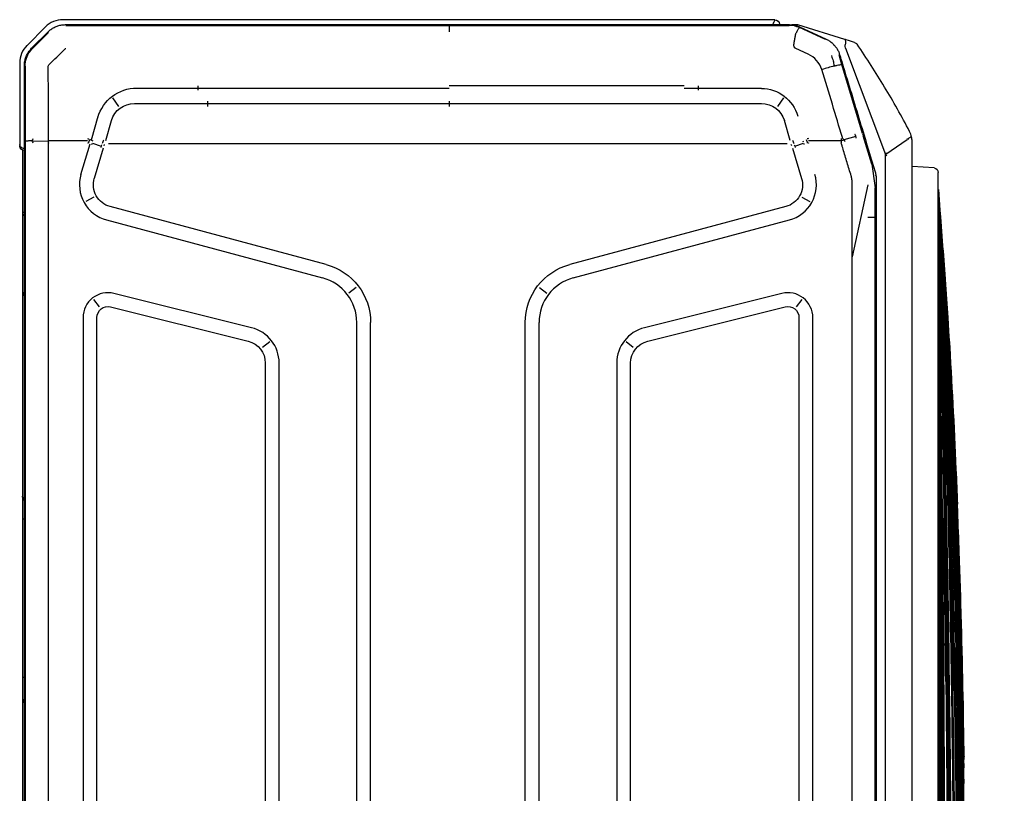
# Model space of a CAD drawing. Header units: millimetres. Extents: x 922208 to 1069538, y -182208 to -99877.
# Tile 59 of 256: x 983326 to 983753, y -175799 to -175464. Entities that reach past the tile are written whole.
import ezdxf
from ezdxf import colors
from ezdxf.entities.mleader import LeaderData, LeaderLine
from ezdxf.math import Vec2, Vec3

# ---------------------------------------------------------------- set-up
doc = ezdxf.new("R2010")
doc.units = ezdxf.units.MM
doc.header["$MEASUREMENT"] = 0
doc.layers.add('IS_KLIM Opis_Średnice', color=7, linetype='Continuous', lineweight=9)
doc.layers.add('IS_KLIM_urządzenia', color=3, linetype='Continuous')

# ---------------------------------------------------------------- blocks, each defined once
blk = doc.blocks.new('G$CE471A013')
at = {"linetype": 'Continuous'}
for p, q in [((-66.606, 37.271), (-63.067, 37.271)), ((-63.067, 37.271), (-63.006, 37.271)), ((-62.823, 37.151), (6.095, 37.151)), ((-46.818, 37.069), (-46.818, 37.151)), ((-39.955, 37.069), (-39.955, 37.151)), ((-68.168, 36.156), (-67.37, 36.954)), ((-67.244, 36.753), (-67.954, 36.043)), ((-67.906, 36.045), (-67.231, 36.718)), ((-66.881, 36.958), (-66.893, 36.986)), ((23.598, 37.069), (-66.48, 37.069)), ((-66.462, 37.035), (-66.435, 37.035)), ((-66.435, 37.034), (-63.211, 37.029)), ((-63.222, 36.747), (-63.229, 36.025)), ((-63.211, 37.029), (-21.491, 37.029)), ((-67.906, 36.045), (-67.926, 36.025)), ((-63.231, 34.339), (-63.231, 36.025)), ((-68.16, 35.682), (-68.187, 35.693)), ((-68.485, 4.539), (-68.485, 35.393)), ((-68.27, 35.28), (-68.27, 3.917)), ((-68.237, 35.268), (-68.237, 18.659)), ((-61.773, 34.614), (-63.101, 34.22)), ((-63.275, 34.162), (-64.302, 33.869)), ((-63.22, 34.09), (-63.293, 34.234)), ((-60.791, 34.052), (-60.595, 34.401)), ((-55.564, 34.525), (12.681, 34.525)), ((-63.128, 34.119), (-62.999, 33.739)), ((-62.913, 33.65), (-61.603, 34.039)), ((-56.03, 33.809), (-56.346, 34.056)), ((12.681, 33.925), (-55.564, 33.925)), ((-63.243, 33.54), (-64.111, 33.292)), ((-63.11, 33.418), (-63.11, 29.549)), ((-63.012, 33.616), (-63.073, 33.593)), ((-57.867, 23.986), (-60.377, 33.353)), ((-59.798, 33.508), (-57.288, 24.142)), ((-56.03, 33.329), (-54.542, 27.368)), ((-65.097, 33.248), (-64.718, 32.988)), ((-55.124, 27.223), (-56.612, 33.184)), ((-65.503, 29.549), (-65.503, 32.296)), ((-64.853, 32.296), (-64.853, 29.549)), ((-65.61, 29.549), (-65.426, 29.549)), ((-65.503, 29.112), (-65.503, 29.549)), ((-64.853, 29.549), (-64.853, 29.112)), ((-63.11, 29.549), (-63.11, 7.87)), ((-65.503, 18.659), (-65.503, 29.112)), ((-64.717, 29.112), (-64.95, 29.112)), ((-64.853, 29.112), (-64.853, 18.659)), ((-54.509, 26.429), (-54.262, 26.745)), ((-53.591, 26.625), (10.708, 26.625)), ((10.708, 26.025), (-53.591, 26.025)), ((-56.871, 22.685), (-56.627, 23.003)), ((-21.491, 22.659), (-55.356, 22.659)), ((-21.491, 22.059), (-55.356, 22.059)), ((-68.237, 18.659), (-68.237, 6.47)), ((-65.61, 8.47), (-65.61, 18.659)), ((-64.95, 18.659), (-64.717, 18.659)), ((-64.853, 18.659), (-64.853, 7.87)), ((-21.391, 15.359), (-55.356, 15.359)), ((-56.871, 14.734), (-56.627, 14.416)), ((-21.391, 14.759), (-55.356, 14.759)), ((-60.377, 4.066), (-57.867, 13.432)), ((-57.288, 13.277), (-59.798, 3.911)), ((-53.591, 11.393), (10.708, 11.393)), ((-54.262, 10.674), (-54.509, 10.989)), ((10.708, 10.793), (-53.591, 10.793)), ((-56.612, 4.235), (-55.124, 10.196)), ((-54.542, 10.051), (-56.03, 4.09)), ((-65.503, 7.87), (-65.503, 8.47)), ((-65.61, 7.87), (-65.426, 7.87)), ((-65.503, 5.123), (-65.503, 7.87)), ((-64.853, 7.87), (-64.853, 5.123)), ((-63.11, 7.87), (-63.11, 4.001)), ((-68.237, 6.47), (-68.237, 3.923)), ((-68.27, 4.339), (-68.285, 4.339)), ((-65.097, 4.171), (-64.718, 4.43)), ((-63.243, 3.878), (-64.111, 4.126)), ((-68.257, 3.543), (-68.257, 3.8)), ((-67.63, 1.51), (-68.257, 3.543)), ((-68.245, 3.686), (-68.217, 3.692)), ((-68.172, 3.467), (-67.645, 2.317)), ((-67.621, 2.341), (-68.14, 3.475)), ((-66.99, 3.095), (-67.234, 3.626)), ((-62.999, 3.679), (-63.128, 3.299)), ((-63.012, 3.803), (-63.073, 3.826)), ((-62.913, 3.769), (-61.603, 3.38)), ((-56.346, 3.363), (-56.03, 3.61)), ((-55.564, 3.493), (12.681, 3.493)), ((-63.231, 1.667), (-63.231, 3.08)), ((-63.226, 3.33), (-63.183, 3.316)), ((-60.791, 3.367), (-60.595, 3.017)), ((12.681, 2.893), (-55.564, 2.893)), ((-67.353, 1.978), (-67.373, 1.954)), ((-67.249, 1.476), (-62.642, -0.258)), ((-63.552, 0.74), (-66.539, 1.639)), ((-63.424, 1.025), (-63.272, 1.544)), ((-61.319, 0.514), (-58.196, 1.188)), ((-62.213, 0.335), (-63.453, 0.711)), ((-59.916, 0.514), (-59.916, 0.179)), ((-62.213, 0.335), (-61.199, 0.184)), ((-61.726, 0.155), (-61.717, 0.191)), ((-61.567, 0.144), (18.685, 0.144)), ((-59.916, 0.184), (-61.199, 0.184)), ((-21.391, 0.184), (-59.916, 0.184)), ((-63.27, -1.193), (-62.633, -0.27)), ((-0.517, -0.263), (-62.643, -0.263)), ((-0.367, -1.413), (-63.178, -1.413)), ((-62.054, -2.359), (-62.12, -1.413)), ((-57.042, -2.545), (-61.855, -2.545)), ((-58.757, -2.545), (-58.757, -2.545)), ((-7.032, -2.545), (-57.042, -2.545))]:
    blk.add_line(p, q, dxfattribs=at)
at = {"linetype": 'Continuous', "extrusion": (0, 0, -1)}
for centre, radius, start, end in [((66.606, 36.191), 1.08, 45, 90), ((67.405, 35.393), 1.08, 0, 45), ((61.324, 33.099), 1.58, 73.4706, 165), ((55.564, 33.445), 1.08, 345.9834, 90), ((53.591, 27.605), 1.58, 270, 345.9834), ((55.356, 24.659), 2, 270, 345), ((55.356, 12.759), 2, 15, 90), ((53.591, 9.813), 1.58, 14.0166, 90), ((61.324, 4.319), 1.58, 195, 286.5294), ((55.564, 3.973), 1.08, 270, 14.0166)]:
    blk.add_arc(centre, radius, start, end, dxfattribs=at)
at = {"linetype": 'Continuous'}
for centre, radius, start, end in [((-63.006, 37.071), 0.2, 0, 90), ((-61.324, 33.099), 0.98, 15, 106.5295), ((-55.564, 33.445), 0.48, 90, 194.0167), ((-53.591, 27.605), 0.98, 194.0166, 270), ((-55.356, 24.659), 2.6, 195, 270), ((-55.356, 12.759), 2.6, 90, 165), ((-53.591, 9.813), 0.98, 90, 165.9834), ((-68.285, 4.539), 0.2, 180, 270), ((-61.324, 4.319), 0.98, 253.4705, 345), ((-55.564, 3.973), 0.48, 165.9833, 270), ((-67.307, 1.142), 0.2, 197.1413, 235.5064), ((-61.855, -2.345), 0.2, 184, 270)]:
    blk.add_arc(centre, radius, start, end, dxfattribs=at)
for centre, major_axis, ratio, start_param, end_param in [((-63.067, 37.071), (0, -0.2), 0.831479, 1.570796, 3.141593), ((-47.823, 36.801), (0, 0.35), 0.690452, 6.119579, 6.283185), ((-63.025, 33.944), (-1.913, -0.585), 0.178321, 4.710906, 4.798331), ((-63.755, 32.198), (1.764, 0), 0.995519, 1.850018, 3.141593), ((-62.672, 32.781), (-1.893, -0.646), 0.706819, 4.683881, 4.712375), ((-63.807, 32.296), (1.046, 0), 0.995519, 1.865841, 3.141593), ((-63.863, 5.123), (1.64, 0), 0.995519, 3.141593, 4.441128), ((-63.807, 5.123), (1.046, 0), 0.995519, 3.141593, 4.417344), ((-63.025, 3.474), (-1.913, 0.585), 0.178321, 1.484854, 1.57228), ((-62.672, 4.635), (-1.919, 0.564), 0.705879, 1.540462, 1.56897)]:
    blk.add_ellipse(centre, major_axis=major_axis, ratio=ratio, start_param=start_param, end_param=end_param, dxfattribs=at)
for centre, major_axis, ratio in [((-68.253, 31.674), (0, -0.25), 0.017452), ((-68.253, 8.118), (0, 0.25), 0.017453)]:
    blk.add_ellipse(centre, major_axis=major_axis, ratio=ratio, dxfattribs=at)
for points, knots in [([(-60.124, 37.07), (-60.124, 37.072), (-60.121, 37.095), (-60.115, 37.138), (-60.112, 37.146), (-60.11, 37.151)], [0, 0, 0, 0, 0.03411, 0.430836, 1, 1, 1, 1]), ([(-60.11, 37.151), (-60.089, 37.148), (-60.053, 37.143), (-60.007, 37.11), (-59.984, 37.083), (-59.975, 37.07)], [0, 0, 0, 0, 0.421216, 0.760733, 1, 1, 1, 1]), ([(-56.683, 37.073), (-56.667, 37.09), (-56.616, 37.134), (-56.56, 37.144), (-56.522, 37.151)], [0, 0, 0, 0, 0.322756, 1, 1, 1, 1]), ([(-56.522, 37.151), (-56.525, 37.149), (-56.529, 37.145), (-56.536, 37.119), (-56.539, 37.092), (-56.541, 37.076), (-56.541, 37.073)], [0, 0, 0, 0, 0.364896, 0.677617, 0.93837, 1, 1, 1, 1]), ([(-47.783, 37.146), (-47.752, 37.139), (-47.677, 37.121), (-47.618, 37.07), (-47.584, 37.04)], [0, 0, 0, 0, 0.419101, 1, 1, 1, 1]), ([(-47.74, 37.071), (-47.74, 37.074), (-47.74, 37.077), (-47.741, 37.1), (-47.745, 37.116), (-47.759, 37.135), (-47.766, 37.141), (-47.779, 37.145), (-47.781, 37.146), (-47.783, 37.146)], [0, 0, 0, 0, 0.074579, 0.074579, 0.595541, 0.595541, 0.936378, 0.936378, 1, 1, 1, 1]), ([(-39.051, 37.04), (-39.027, 37.061), (-38.983, 37.101), (-38.911, 37.134), (-38.865, 37.143), (-38.845, 37.147)], [0, 0, 0, 0, 0.405811, 0.73919, 1, 1, 1, 1]), ([(-38.846, 37.147), (-38.859, 37.145), (-38.867, 37.14), (-38.883, 37.125), (-38.888, 37.112), (-38.892, 37.088), (-38.892, 37.079), (-38.892, 37.069)], [0, 0, 0, 0, 0.330097, 0.330097, 0.779008, 0.779008, 1, 1, 1, 1]), ([(-66.48, 37.069), (-66.537, 37.067), (-66.65, 37.062), (-66.815, 37.021), (-66.972, 36.956), (-67.118, 36.868), (-67.202, 36.791), (-67.244, 36.753)], [0, 0, 0, 0, 0.199971, 0.399955, 0.599953, 0.799968, 1, 1, 1, 1]), ([(-66.462, 37.034), (-66.58, 37.034), (-66.698, 37.016), (-66.918, 36.942), (-67.02, 36.889), (-67.143, 36.798), (-67.174, 36.772), (-67.204, 36.744)], [0, 0, 0, 0, 0.434849, 0.434849, 0.850781, 0.850781, 1, 1, 1, 1]), ([(-63.228, 36.744), (-63.228, 36.769), (-63.227, 36.822), (-63.224, 36.893), (-63.22, 36.964), (-63.215, 37.012), (-63.211, 37.032), (-63.209, 37.034), (-63.208, 37.034)], [0, 0, 0, 0, 0.15377, 0.321137, 0.499606, 0.749362, 0.923428, 1, 1, 1, 1]), ([(-67.954, 36.043), (-67.992, 36.002), (-68.068, 35.918), (-68.156, 35.772), (-68.221, 35.615), (-68.262, 35.449), (-68.267, 35.336), (-68.27, 35.28)], [0, 0, 0, 0, 0.200001, 0.400001, 0.599999, 0.799999, 1, 1, 1, 1]), ([(-63.143, 34.328), (-63.143, 34.329), (-63.143, 34.329), (-63.143, 34.33), (-63.143, 34.331), (-63.143, 34.332), (-63.142, 34.333), (-63.14, 34.336), (-63.138, 34.337), (-63.136, 34.339)], [0, 0, 0, 0, 0.093535, 0.093535, 0.207433, 0.207433, 0.397418, 0.397418, 1, 1, 1, 1]), ([(-68.485, 4.539), (-68.482, 4.54), (-68.478, 4.542), (-68.441, 4.559), (-68.377, 4.586), (-68.314, 4.615), (-68.274, 4.633), (-68.27, 4.635)], [0, 0, 0, 0, 0.211963, 0.434536, 0.670027, 0.964306, 1, 1, 1, 1]), ([(-68.27, 3.917), (-68.268, 3.865), (-68.263, 3.762), (-68.23, 3.61), (-68.191, 3.514), (-68.172, 3.467)], [0, 0, 0, 0, 0.333328, 0.666661, 1, 1, 1, 1]), ([(-68.139, 3.478), (-68.202, 3.616), (-68.237, 3.769), (-68.237, 3.922), (-68.237, 3.923), (-68.237, 3.923)], [0, 0, 0, 0, 0.999505, 0.999505, 1, 1, 1, 1]), ([(-67.882, 3.629), (-67.905, 3.617), (-67.954, 3.591), (-68.019, 3.555), (-68.083, 3.516), (-68.133, 3.483), (-68.141, 3.477), (-68.144, 3.474)], [0, 0, 0, 0, 0.154479, 0.322184, 0.503043, 0.755741, 1, 1, 1, 1]), ([(-67.234, 3.626), (-67.24, 3.639), (-67.253, 3.665), (-67.285, 3.697), (-67.327, 3.71), (-67.385, 3.713), (-67.442, 3.708), (-67.498, 3.7), (-67.554, 3.692), (-67.624, 3.68), (-67.734, 3.66), (-67.815, 3.644), (-67.869, 3.634)], [0, 0, 0, 0, 0.063444, 0.125641, 0.187787, 0.250691, 0.375621, 0.43817, 0.500642, 0.625445, 0.750334, 1, 1, 1, 1]), ([(-63.143, 3.09), (-63.143, 3.09), (-63.143, 3.09), (-63.143, 3.089), (-63.143, 3.088), (-63.143, 3.087), (-63.142, 3.086), (-63.14, 3.083), (-63.138, 3.081), (-63.136, 3.08)], [0, 0, 0, 0, 0.093535, 0.093535, 0.207433, 0.207433, 0.397418, 0.397418, 1, 1, 1, 1]), ([(-67.645, 2.317), (-67.622, 2.272), (-67.576, 2.182), (-67.483, 2.059), (-67.374, 1.949), (-67.251, 1.857), (-67.117, 1.782), (-67.022, 1.75), (-66.975, 1.733)], [0, 0, 0, 0, 0.164732, 0.332464, 0.501556, 0.670288, 0.836962, 1, 1, 1, 1]), ([(-63.371, 1.611), (-63.853, 1.756), (-64.335, 1.901), (-65.319, 2.197), (-65.821, 2.349), (-66.322, 2.5)], [0, 0, 0, 0, 0.489998, 0.489998, 1, 1, 1, 1]), ([(-66.975, 1.733), (-66.924, 1.718), (-66.873, 1.702), (-66.618, 1.625), (-66.414, 1.564), (-65.393, 1.255), (-64.576, 1.007), (-63.133, 0.57), (-62.507, 0.38), (-61.881, 0.19)], [0, 0, 0, 0, 0.030057, 0.030057, 0.150285, 0.150285, 0.631198, 0.631198, 1, 1, 1, 1]), ([(-66.935, 2.088), (-66.93, 2.086), (-66.924, 2.084), (-66.849, 2.059), (-66.778, 2.037), (-66.635, 1.999), (-66.564, 1.982), (-66.486, 1.966), (-66.482, 1.966), (-66.477, 1.965)], [0, 0, 0, 0, 0.036866, 0.036866, 0.504699, 0.504699, 0.970315, 0.970315, 1, 1, 1, 1]), ([(-66.477, 1.965), (-66.49, 1.918), (-66.502, 1.872), (-66.521, 1.791), (-66.528, 1.754), (-66.538, 1.694), (-66.541, 1.671), (-66.541, 1.644), (-66.539, 1.637), (-66.536, 1.633), (-66.536, 1.633), (-66.535, 1.633)], [0, 0, 0, 0, 0.2609, 0.2609, 0.5218, 0.5218, 0.782701, 0.782701, 0.970671, 0.970671, 1, 1, 1, 1]), ([(-67.498, 1.083), (-67.535, 1.203), (-67.572, 1.322), (-67.616, 1.464), (-67.623, 1.487), (-67.63, 1.51)], [0, 0, 0, 0, 0.83827, 0.83827, 1, 1, 1, 1]), ([(-67.63, 1.51), (-67.63, 1.509), (-67.63, 1.509), (-67.626, 1.499), (-67.616, 1.49), (-67.582, 1.479), (-67.559, 1.476), (-67.503, 1.475), (-67.469, 1.478), (-67.42, 1.485), (-67.406, 1.487), (-67.392, 1.49)], [0, 0, 0, 0, 0.003941, 0.003941, 0.301622, 0.301622, 0.599603, 0.599603, 0.892581, 0.892581, 1, 1, 1, 1]), ([(-67.249, 1.476), (-67.253, 1.478), (-67.257, 1.479), (-67.304, 1.494), (-67.351, 1.499), (-67.392, 1.49)], [0, 0, 0, 0, 0.086433, 0.086433, 1, 1, 1, 1]), ([(-63.352, 1.601), (-63.34, 1.592), (-63.315, 1.572), (-63.263, 1.537), (-63.223, 1.513), (-63.196, 1.497)], [0, 0, 0, 0, 0.24998, 0.499983, 1, 1, 1, 1]), ([(-63.325, 1.671), (-63.294, 1.669), (-63.232, 1.666), (-63.17, 1.665), (-63.139, 1.664)], [0, 0, 0, 0, 0.499978, 1, 1, 1, 1]), ([(-61.71, 1.231), (-61.807, 1.26), (-61.999, 1.319), (-62.288, 1.406), (-62.577, 1.494), (-62.77, 1.552), (-62.905, 1.593), (-62.943, 1.605), (-63.033, 1.632), (-63.085, 1.648), (-63.136, 1.663)], [0, 0, 0, 0, 0.202609, 0.405217, 0.607826, 0.810435, 0.810435, 0.891478, 0.891478, 1, 1, 1, 1]), ([(-63.642, -1.299), (-64.293, -0.958), (-64.934, -0.598), (-66.193, 0.161), (-66.811, 0.559), (-67.416, 0.974)], [0, 0, 0, 0, 0.5, 0.5, 1, 1, 1, 1]), ([(-63.36, 1.017), (-63.366, 1.016), (-63.377, 1.015), (-63.4, 1.019), (-63.428, 1.026), (-63.462, 1.037), (-63.481, 1.05), (-63.491, 1.056)], [0, 0, 0, 0, 0.124243, 0.250098, 0.500245, 0.750313, 1, 1, 1, 1]), ([(-61.881, 0.19), (-61.829, 0.177), (-61.727, 0.15), (-61.62, 0.146), (-61.567, 0.144)], [0, 0, 0, 0, 0.498926, 1, 1, 1, 1]), ([(-62.706, -0.265), (-62.705, -0.265), (-62.704, -0.265), (-62.684, -0.265), (-62.664, -0.265), (-62.644, -0.265)], [0, 0, 0, 0, 0.032778, 0.032778, 1, 1, 1, 1]), ([(-62.644, -0.265), (-62.641, -0.253), (-62.639, -0.241), (-62.637, -0.229), (-62.637, -0.228), (-62.637, -0.228)], [0, 0, 0, 0, 0.960053, 0.960053, 1, 1, 1, 1]), ([(-62.644, -0.265), (-62.622, -0.275), (-62.601, -0.285), (-62.579, -0.295), (-62.578, -0.296), (-62.578, -0.296)], [0, 0, 0, 0, 0.968586, 0.968586, 1, 1, 1, 1]), ([(-63.388, -1.36), (-63.387, -1.357), (-63.385, -1.355), (-63.373, -1.33), (-63.36, -1.303), (-63.334, -1.259), (-63.323, -1.243), (-63.31, -1.227)], [0, 0, 0, 0, 0.07944, 0.07944, 0.676385, 0.676385, 1, 1, 1, 1]), ([(-63.318, -1.212), (-63.321, -1.211), (-63.325, -1.211), (-63.329, -1.211), (-63.329, -1.211), (-63.33, -1.211)], [0, 0, 0, 0, 0.895907, 0.895907, 1, 1, 1, 1]), ([(-63.314, -1.199), (-63.314, -1.2), (-63.314, -1.2), (-63.315, -1.204), (-63.316, -1.208), (-63.318, -1.212)], [0, 0, 0, 0, 0.075095, 0.075095, 1, 1, 1, 1]), ([(-63.318, -1.212), (-63.311, -1.226), (-63.304, -1.24), (-63.296, -1.253), (-63.296, -1.253), (-63.296, -1.254)], [0, 0, 0, 0, 0.958709, 0.958709, 1, 1, 1, 1]), ([(-63.178, -1.413), (-63.178, -1.413), (-63.179, -1.413), (-63.182, -1.413), (-63.184, -1.413), (-63.196, -1.413), (-63.206, -1.413), (-63.275, -1.41), (-63.334, -1.402), (-63.392, -1.39)], [0, 0, 0, 0, 0.008756, 0.008756, 0.040334, 0.040334, 0.177893, 0.177893, 1, 1, 1, 1]), ([(-32.037, -3.261), (-36.938, -3.218), (-41.838, -3.138), (-51.533, -2.903), (-56.327, -2.75), (-61.119, -2.546)], [0, 0, 0, 0, 0.505409, 0.505409, 1, 1, 1, 1]), ([(-61.118, -2.551), (-56.329, -2.844), (-51.536, -3.059), (-41.841, -3.378), (-36.939, -3.481), (-32.037, -3.525)], [0, 0, 0, 0, 0.494599, 0.494599, 1, 1, 1, 1]), ([(-32.037, -3.496), (-36.939, -3.451), (-41.841, -3.35), (-51.536, -3.04), (-56.329, -2.832), (-61.118, -2.551)], [0, 0, 0, 0, 0.505401, 0.505401, 1, 1, 1, 1]), ([(-61.118, -2.551), (-56.329, -2.832), (-51.536, -3.039), (-41.841, -3.349), (-36.939, -3.45), (-32.037, -3.494)], [0, 0, 0, 0, 0.494599, 0.494599, 1, 1, 1, 1]), ([(-32.037, -3.553), (-36.94, -3.512), (-41.841, -3.407), (-51.536, -3.079), (-56.33, -2.856), (-61.118, -2.552)], [0, 0, 0, 0, 0.505401, 0.505401, 1, 1, 1, 1]), ([(-32.037, -3.526), (-36.939, -3.483), (-41.841, -3.38), (-51.536, -3.06), (-56.329, -2.845), (-61.118, -2.552)], [0, 0, 0, 0, 0.505401, 0.505401, 1, 1, 1, 1]), ([(-32.037, -3.6), (-36.94, -3.563), (-41.842, -3.457), (-51.537, -3.114), (-56.33, -2.879), (-61.118, -2.553)], [0, 0, 0, 0, 0.505401, 0.505401, 1, 1, 1, 1]), ([(-32.037, -3.578), (-36.94, -3.538), (-41.842, -3.433), (-51.537, -3.097), (-56.33, -2.868), (-61.118, -2.553)], [0, 0, 0, 0, 0.505401, 0.505401, 1, 1, 1, 1]), ([(-32.037, -3.619), (-36.94, -3.585), (-41.843, -3.48), (-51.538, -3.13), (-56.331, -2.889), (-61.118, -2.554)], [0, 0, 0, 0, 0.505401, 0.505401, 1, 1, 1, 1]), ([(-32.037, -3.39), (-36.939, -3.345), (-41.84, -3.252), (-51.533, -2.975), (-56.326, -2.793), (-61.115, -2.549)], [0, 0, 0, 0, 0.505465, 0.505465, 1, 1, 1, 1]), ([(-61.106, -2.549), (-56.319, -2.779), (-51.53, -2.951), (-41.839, -3.214), (-36.938, -3.303), (-32.037, -3.348)], [0, 0, 0, 0, 0.494375, 0.494375, 1, 1, 1, 1]), ([(-39.382, -3.21), (-41.835, -3.167), (-44.287, -3.114), (-51.511, -2.928), (-56.282, -2.766), (-61.051, -2.55)], [0, 0, 0, 0, 0.339395, 0.339395, 1, 1, 1, 1]), ([(-32.037, -3.111), (-36.937, -3.076), (-41.838, -3.01), (-51.506, -2.824), (-56.274, -2.704), (-61.042, -2.546)], [0, 0, 0, 0, 0.50677, 0.50677, 1, 1, 1, 1]), ([(-32.037, -3.058), (-36.937, -3.025), (-41.837, -2.966), (-51.506, -2.797), (-56.274, -2.688), (-61.041, -2.545)], [0, 0, 0, 0, 0.506778, 0.506778, 1, 1, 1, 1]), ([(-61.021, -2.546), (-56.261, -2.688), (-51.499, -2.795), (-41.837, -2.964), (-36.937, -3.023), (-32.037, -3.056)], [0, 0, 0, 0, 0.492868, 0.492868, 1, 1, 1, 1]), ([(-32.037, -3.349), (-36.938, -3.305), (-41.839, -3.215), (-51.494, -2.953), (-56.248, -2.782), (-61, -2.554)], [0, 0, 0, 0, 0.507485, 0.507485, 1, 1, 1, 1]), ([(-32.037, -3.213), (-36.938, -3.173), (-41.838, -3.097), (-51.488, -2.878), (-56.237, -2.737), (-60.984, -2.551)], [0, 0, 0, 0, 0.507767, 0.507767, 1, 1, 1, 1]), ([(-60.984, -2.551), (-56.237, -2.736), (-51.488, -2.877), (-41.838, -3.095), (-36.938, -3.17), (-32.037, -3.211)], [0, 0, 0, 0, 0.492233, 0.492233, 1, 1, 1, 1]), ([(-60.984, -2.552), (-56.237, -2.752), (-51.488, -2.903), (-41.839, -3.136), (-36.938, -3.216), (-32.037, -3.259)], [0, 0, 0, 0, 0.492233, 0.492233, 1, 1, 1, 1]), ([(-32.037, -2.947), (-34.87, -2.932), (-37.702, -2.91), (-43.368, -2.851), (-46.201, -2.816), (-51.866, -2.73), (-54.699, -2.68), (-58.666, -2.597), (-59.8, -2.572), (-60.934, -2.546)], [0, 0, 0, 0, 0.294057, 0.294057, 0.58814, 0.58814, 0.882227, 0.882227, 1, 1, 1, 1]), ([(-60.894, -2.547), (-58.354, -2.605), (-55.814, -2.657), (-50.519, -2.751), (-47.764, -2.792), (-42.254, -2.862), (-39.498, -2.891), (-35.174, -2.926), (-33.606, -2.936), (-32.037, -2.945)], [0, 0, 0, 0, 0.264103, 0.264103, 0.550513, 0.550513, 0.836923, 0.836923, 1, 1, 1, 1]), ([(-54.409, -2.619), (-55.794, -2.605), (-57.18, -2.589), (-59.248, -2.563), (-59.931, -2.554), (-60.615, -2.545)], [0, 0, 0, 0, 0.669634, 0.669634, 1, 1, 1, 1]), ([(-60.501, -2.547), (-57.467, -2.586), (-54.433, -2.62), (-49.709, -2.664), (-48.019, -2.679), (-42.949, -2.718), (-39.569, -2.739), (-34.805, -2.76), (-33.421, -2.765), (-32.037, -2.77)], [0, 0, 0, 0, 0.319801, 0.319801, 0.497905, 0.497905, 0.854114, 0.854114, 1, 1, 1, 1]), ([(-32.037, -2.713), (-34.859, -2.706), (-37.681, -2.696), (-41.915, -2.677), (-43.326, -2.67), (-47.56, -2.647), (-50.382, -2.629), (-55.564, -2.59), (-57.923, -2.569), (-60.283, -2.546)], [0, 0, 0, 0, 0.299747, 0.299747, 0.449624, 0.449624, 0.749381, 0.749381, 1, 1, 1, 1]), ([(-60.283, -2.546), (-58.036, -2.568), (-55.79, -2.587), (-52.212, -2.614), (-50.88, -2.623), (-46.883, -2.65), (-44.219, -2.664), (-38.89, -2.689), (-36.225, -2.699), (-33.053, -2.707), (-32.545, -2.709), (-32.037, -2.71)], [0, 0, 0, 0, 0.238571, 0.238571, 0.380065, 0.380065, 0.663055, 0.663055, 0.946044, 0.946044, 1, 1, 1, 1]), ([(-58.091, -2.545), (-55.347, -2.562), (-52.602, -2.575), (-48.884, -2.591), (-47.911, -2.595), (-44.991, -2.607), (-43.045, -2.613), (-39.152, -2.625), (-37.205, -2.63), (-34.185, -2.636), (-33.111, -2.638), (-32.037, -2.639)], [0, 0, 0, 0, 0.31601, 0.31601, 0.42808, 0.42808, 0.652219, 0.652219, 0.876357, 0.876357, 1, 1, 1, 1]), ([(-32.037, -2.583), (-36.954, -2.579), (-41.87, -2.572), (-49.186, -2.558), (-51.586, -2.553), (-53.986, -2.547)], [0, 0, 0, 0, 0.672022, 0.672022, 1, 1, 1, 1]), ([(-36.523, -3.657), (-37.477, -3.646), (-39.655, -3.612), (-43.056, -3.531), (-46.726, -3.409), (-50.395, -3.252), (-55.081, -3.004), (-58.542, -2.766), (-60.779, -2.585)], [0, 0, 0, 0, 0.11788, 0.269085, 0.420289, 0.571494, 0.722699, 1, 1, 1, 1]), ([(-32.037, -3.463), (-36.939, -3.418), (-41.84, -3.319), (-51.147, -3.031), (-55.552, -2.852), (-59.955, -2.614)], [0, 0, 0, 0, 0.526489, 0.526489, 1, 1, 1, 1]), ([(-36.416, -3.652), (-40.589, -3.601), (-44.763, -3.485), (-52.262, -3.158), (-55.59, -2.969), (-58.914, -2.726)], [0, 0, 0, 0, 0.556048, 0.556048, 1, 1, 1, 1]), ([(-58.595, -2.749), (-55.376, -2.981), (-52.152, -3.162), (-44.756, -3.484), (-40.581, -3.6), (-36.405, -3.652)], [0, 0, 0, 0, 0.435984, 0.435984, 1, 1, 1, 1]), ([(-58.452, -2.755), (-55.219, -2.983), (-51.984, -3.161), (-44.514, -3.48), (-40.279, -3.596), (-36.043, -3.648)], [0, 0, 0, 0, 0.433408, 0.433408, 1, 1, 1, 1]), ([(-36.066, -3.648), (-40.298, -3.596), (-44.529, -3.48), (-51.964, -3.162), (-55.17, -2.986), (-58.372, -2.761)], [0, 0, 0, 0, 0.568697, 0.568697, 1, 1, 1, 1]), ([(-57.423, -2.786), (-53.865, -2.995), (-50.304, -3.157), (-41.842, -3.456), (-36.94, -3.562), (-32.037, -3.599)], [0, 0, 0, 0, 0.420951, 0.420951, 1, 1, 1, 1]), ([(-56.809, -2.838), (-53.456, -3.04), (-50.1, -3.198), (-41.843, -3.499), (-36.94, -3.605), (-32.037, -3.636)], [0, 0, 0, 0, 0.406561, 0.406561, 1, 1, 1, 1]), ([(-56.729, -2.835), (-53.402, -3.029), (-50.073, -3.182), (-41.843, -3.479), (-36.94, -3.585), (-32.037, -3.619)], [0, 0, 0, 0, 0.40464, 0.40464, 1, 1, 1, 1]), ([(-34.126, -3.648), (-38.681, -3.606), (-43.236, -3.494), (-50.098, -3.221), (-52.408, -3.111), (-54.717, -2.979)], [0, 0, 0, 0, 0.663309, 0.663309, 1, 1, 1, 1]), ([(-35.398, -3.646), (-39.741, -3.597), (-44.084, -3.482), (-50.496, -3.215), (-52.567, -3.113), (-54.638, -2.993)], [0, 0, 0, 0, 0.676819, 0.676819, 1, 1, 1, 1]), ([(-54.636, -3.017), (-52.753, -3.131), (-50.87, -3.228), (-48.481, -3.333), (-47.975, -3.354), (-47.469, -3.374)], [0, 0, 0, 0, 0.788325, 0.788325, 1, 1, 1, 1]), ([(-53.301, -3.067), (-51.669, -3.156), (-50.036, -3.233), (-44.057, -3.482), (-39.707, -3.597), (-35.357, -3.646)], [0, 0, 0, 0, 0.273091, 0.273091, 1, 1, 1, 1]), ([(-51.456, -3.137), (-49.886, -3.212), (-48.315, -3.278), (-41.843, -3.518), (-36.941, -3.623), (-32.037, -3.65)], [0, 0, 0, 0, 0.242783, 0.242783, 1, 1, 1, 1]), ([(-48.23, -3.208), (-47.734, -3.227), (-47.238, -3.245), (-41.842, -3.432), (-36.94, -3.537), (-32.037, -3.577)], [0, 0, 0, 0, 0.091941, 0.091941, 1, 1, 1, 1]), ([(-36.544, -3.604), (-39.945, -3.553), (-43.345, -3.464), (-46.826, -3.335), (-46.909, -3.332), (-46.992, -3.329)], [0, 0, 0, 0, 0.976248, 0.976248, 1, 1, 1, 1])]:
    blk.add_open_spline(points, degree=3, knots=knots, dxfattribs=at)
for points, degree in [([(-67.232, 36.724), (-67.223, 36.733), (-67.214, 36.742), (-67.205, 36.751)], 3), ([(-63.32, 36.7), (-63.289, 36.715), (-63.259, 36.729), (-63.228, 36.744)], 3), ([(-63.228, 36.744), (-63.198, 36.729), (-63.168, 36.714), (-63.138, 36.7)], 3), ([(-66.522, 36.008), (-66.752, 35.779), (-66.981, 35.549), (-67.211, 35.32)], 3), ([(-66.466, 36.031), (-66.488, 36.031), (-66.507, 36.023), (-66.522, 36.008)], 3), ([(-63.326, 36.025), (-64.372, 36.027), (-65.419, 36.029), (-66.466, 36.031)], 3), ([(-63.325, 36.025), (-63.325, 36.025), (-63.325, 36.025), (-63.326, 36.025)], 3), ([(-63.137, 36.025), (-63.2, 36.025), (-63.262, 36.025), (-63.325, 36.025)], 3), ([(-63.137, 36.025), (-63.137, 36.025), (-63.137, 36.025), (-63.136, 36.025)], 3), ([(-21.491, 36.025), (-63.136, 36.025)], 1), ([(-67.211, 35.32), (-67.226, 35.305), (-67.234, 35.287), (-67.234, 35.265)], 3), ([(-63.325, 34.339), (-63.325, 34.317), (-63.322, 34.295), (-63.315, 34.274)], 3), ([(-63.074, 34.136), (-63.074, 34.137), (-63.074, 34.137), (-63.074, 34.137)], 3), ([(-63.052, 33.72), (-63.017, 33.733), (-62.981, 33.746), (-62.944, 33.757)], 3), ([(-63.266, 33.645), (-63.214, 33.66), (-63.163, 33.677), (-63.113, 33.696)], 3), ([(-68.144, 3.473), (-68.144, 3.473), (-68.144, 3.473), (-68.144, 3.474)], 3), ([(-67.869, 3.634), (-67.873, 3.633), (-67.878, 3.631), (-67.882, 3.629)], 3), ([(-63.266, 3.774), (-63.214, 3.759), (-63.163, 3.742), (-63.113, 3.722)], 3), ([(-63.052, 3.699), (-63.017, 3.685), (-62.981, 3.673), (-62.944, 3.662)], 3), ([(-66.322, 2.5), (-66.608, 2.594), (-66.864, 2.821), (-66.99, 3.095)], 3), ([(-63.325, 3.08), (-63.325, 3.101), (-63.322, 3.123), (-63.315, 3.144)], 3), ([(-63.074, 3.282), (-63.074, 3.282), (-63.074, 3.282), (-63.074, 3.282)], 3), ([(-66.477, 1.965), (-66.428, 2.14), (-66.376, 2.319), (-66.322, 2.5)], 3), ([(-66.535, 1.633), (-66.676, 1.675), (-66.816, 1.717), (-66.955, 1.758)], 3), ([(-66.477, 1.965), (-66.477, 1.965)], 1), ([(-63.352, 1.601), (-63.358, 1.606), (-63.364, 1.609), (-63.371, 1.611)], 3), ([(-63.284, 1.551), (-63.258, 1.585), (-63.242, 1.625), (-63.235, 1.667)], 3), ([(-63.136, 1.663), (-63.137, 1.664), (-63.138, 1.664), (-63.139, 1.664)], 3), ([(-67.416, 0.974), (-67.419, 0.976), (-67.421, 0.977), (-67.421, 0.977)], 3), ([(-63.491, 1.056), (-63.496, 1.061), (-63.501, 1.066), (-63.506, 1.07)], 3), ([(-63.34, 1.02), (-63.346, 1.019), (-63.353, 1.018), (-63.36, 1.017)], 3), ([(-21.391, 1.188), (-34.734, 1.188), (-48.077, 1.188), (-61.42, 1.188)], 3), ([(-63.548, 0.733), (-63.517, 0.724), (-63.486, 0.715), (-63.454, 0.705)], 3), ([(-63.392, -1.39), (-63.48, -1.37), (-63.564, -1.34), (-63.642, -1.299)], 3), ([(-60.984, -2.557), (-61.029, -2.554), (-61.074, -2.552), (-61.119, -2.549)], 3), ([(-61.119, -2.549), (-60.758, -2.569), (-60.398, -2.588), (-60.038, -2.606)], 3), ([(-61.118, -2.552), (-61.073, -2.555), (-61.028, -2.558), (-60.983, -2.561)], 3), ([(-61.118, -2.553), (-61.073, -2.556), (-61.028, -2.559), (-60.983, -2.562)], 3), ([(-61.117, -2.549), (-61.073, -2.551), (-61.029, -2.553), (-60.985, -2.555)], 3), ([(-61.052, -2.55), (-61.052, -2.55), (-61.052, -2.55)], 2), ([(-61.05, -2.559), (-61.05, -2.559), (-61.05, -2.559)], 2), ([(-56.489, -2.858), (-58.01, -2.768), (-59.53, -2.669), (-61.05, -2.559)], 3), ([(-61.05, -2.56), (-61.05, -2.56), (-61.05, -2.56)], 2), ([(-58.451, -2.742), (-59.317, -2.684), (-60.184, -2.624), (-61.05, -2.56)], 3), ([(-32.037, -3.003), (-41.686, -2.945), (-51.334, -2.803), (-60.98, -2.546)], 3), ([(-32.037, -2.832), (-41.595, -2.794), (-51.153, -2.706), (-60.71, -2.546)], 3), ([(-56.364, -2.556), (-56.965, -2.553), (-57.566, -2.549), (-58.167, -2.545)], 3), ([(-59.949, -2.614), (-59.446, -2.642), (-58.942, -2.668), (-58.439, -2.693)], 3), ([(-58.107, -2.774), (-56.601, -2.877), (-55.093, -2.969), (-53.585, -3.052)], 3), ([(-57.894, -2.783), (-56.895, -2.849), (-55.896, -2.911), (-54.896, -2.968)], 3), ([(-56.751, -2.85), (-57.061, -2.831), (-57.37, -2.812), (-57.679, -2.792)], 3), ([(-39.789, -2.869), (-42.145, -2.844), (-44.502, -2.813), (-46.859, -2.776)], 3), ([(-32.037, -2.642), (-35.976, -2.636), (-39.916, -2.626), (-43.855, -2.612)], 3), ([(-48.033, -3.288), (-49.878, -3.215), (-51.724, -3.13), (-53.569, -3.032)], 3), ([(-50.065, -3.188), (-51.204, -3.139), (-52.344, -3.084), (-53.483, -3.025)], 3), ([(-36.888, -3.582), (-40.167, -3.529), (-43.445, -3.442), (-46.721, -3.323)], 3), ([(-41.256, -3.247), (-38.183, -3.313), (-35.11, -3.36), (-32.037, -3.388)], 3), ([(-39.963, -3.342), (-37.321, -3.397), (-34.679, -3.437), (-32.037, -3.462)], 3), ([(-37.196, -3.36), (-35.477, -3.388), (-33.757, -3.41), (-32.037, -3.426)], 3), ([(-40.922, -3.533), (-38.628, -3.589), (-36.333, -3.627), (-34.038, -3.648)], 3), ([(-36.523, -3.657), (-36.522, -3.684)], 1), ([(-36.523, -3.657), (-36.523, -3.657), (-36.523, -3.657), (-36.523, -3.657)], 3), ([(-36.416, -3.652), (-36.412, -3.652), (-36.409, -3.652), (-36.405, -3.652)], 3), ([(-36.066, -3.648), (-36.058, -3.648), (-36.051, -3.648), (-36.043, -3.648)], 3), ([(-35.398, -3.646), (-35.384, -3.646), (-35.371, -3.646), (-35.357, -3.646)], 3)]:
    blk.add_open_spline(points, degree=degree, dxfattribs=at)
for points, weights, degree in [([(-68.242, 18.659), (-68.237, 18.659), (-67.953, 18.659)], [1, 0.828621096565, 1], 2), ([(-61.42, 1.188), (-61.519, 1.188), (-61.616, 1.202), (-61.71, 1.231)], [1, 0.992787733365, 0.992787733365, 1], 3)]:
    blk.add_rational_spline(points, weights, degree=degree, dxfattribs=at)

msp = doc.modelspace()

# ---------------------------------------------------------------- block references
at = {"layer": 'IS_KLIM_urządzenia', "xscale": -10, "yscale": 10, "zscale": 10, "rotation": 89.99999999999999}
msp.add_blockref('G$CE471A013', (983698.71, -176148.63), dxfattribs=at)

# ---------------------------------------------------------------- next in the draw order: leaders
at = {"layer": 'IS_KLIM Opis_Średnice', "ltscale": 30}
ml = msp.add_multileader_mtext('Standard', dxfattribs=at)
ml.set_content('{\\fArial|b0|i0|c238|p0;%%C6,35/%%C9,52}', color=256)
ml.set_leader_properties()
ml.build(insert=Vec2(0, 0))
ml.multileader.update_dxf_attribs({"text_left_attachment_type": 5, "text_right_attachment_type": 5, "dogleg_length": 0.8})
ctx = ml.context
ctx.base_point, ctx.char_height, ctx.plane_origin = Vec3(983439, -175167.6), 120, Vec3(988784, -172938.69)
ctx.left_attachment, ctx.right_attachment = 5, 5
notes = []
notes.append((ctx, [(0, (1, 1, 0), (983438.2, -175167.6), (1, 0), 0.8, [(0, [(983101.55, -175727.77)], 256, [])])]))
ctx.mtext.insert, ctx.mtext.flow_direction = Vec3(983441, -175019.44), 5
ctx.mtext.has_bg_fill, ctx.mtext.bg_color, ctx.mtext.bg_scale_factor, ctx.mtext.bg_transparency, ctx.mtext.use_window_bg_color = 1, -939524096, 1.5, 0, 1
for ctx, leaders in notes:
    for number, flags, end, landing, length, lines in leaders:
        leader = LeaderData()
        leader.index, (leader.has_last_leader_line, leader.has_dogleg_vector, leader.attachment_direction) = number, flags
        leader.last_leader_point, leader.dogleg_vector, leader.dogleg_length = Vec3(end), Vec3(landing), length
        for number, points, colour, breaks in lines:
            line = LeaderLine()
            line.index, line.vertices, line.color, line.breaks = number, Vec3.list(points), colors.encode_raw_color(colour), breaks
            leader.lines.append(line)
        ctx.leaders.append(leader)

doc.saveas('drawing.dxf')
